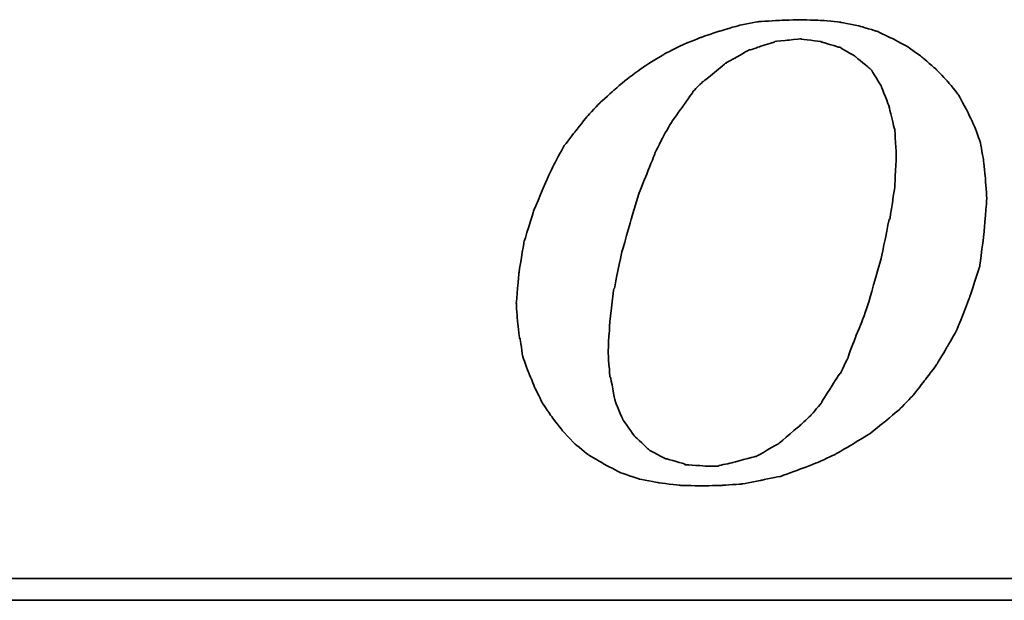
# Model space of a CAD drawing. Header units: millimetres. Extents: x 38 to 413, y 462 to 591.
# Tile 33 of 50: x 332.7 to 337.74, y 500.06 to 503.03. Entities that reach past the tile are written whole.
import ezdxf

# ---------------------------------------------------------------- set-up
doc = ezdxf.new("R2010")
doc.units = ezdxf.units.MM
doc.layers.add('DIM', color=4, linetype='CONTINUOUS')
doc.layers.add('layer 1', color=7, linetype='CONTINUOUS')

# ---------------------------------------------------------------- blocks, each defined once
blk = doc.blocks.new('TBI MOTION logo(完整正式版)')
at = {"layer": 'layer 1', "color": 22, "lineweight": 35}
for points, knots in [([(-11.34375, -6.98375), (-11.34375, -6.98375), (-10.91375, -7.43875), (-10.91375, -7.43875), (-10.91375, -7.43875), (-10.91375, -7.43875), (-10.38625, -7.87125), (-10.38625, -7.87125), (-10.38625, -7.87125), (-10.38625, -7.87125), (-9.81125, -8.20375), (-9.81125, -8.20375), (-9.81125, -8.20375), (-9.81125, -8.20375), (-9.21125, -8.51875), (-9.21125, -8.51875), (-9.21125, -8.51875), (-9.21125, -8.51875), (-8.51625, -8.75875), (-8.51625, -8.75875), (-8.51625, -8.75875), (-8.51625, -8.75875), (-7.77125, -8.90375), (-7.77125, -8.90375), (-7.77125, -8.90375), (-7.77125, -8.90375), (-6.97875, -8.99875), (-6.97875, -8.99875), (-6.97875, -8.99875), (-6.97875, -8.99875), (-6.14125, -9.02375), (-6.14125, -9.02375), (-6.14125, -9.02375), (-6.14125, -9.02375), (-5.37125, -8.99875), (-5.37125, -8.99875), (-5.37125, -8.99875), (-5.37125, -8.99875), (-4.65375, -8.94875), (-4.65375, -8.94875), (-4.65375, -8.94875), (-4.65375, -8.94875), (-3.93375, -8.80625), (-3.93375, -8.80625), (-3.93375, -8.80625), (-3.93375, -8.80625), (-3.21375, -8.66375), (-3.21375, -8.66375), (-3.21375, -8.66375), (-3.21375, -8.66375), (-2.49375, -8.39875), (-2.49375, -8.39875), (-2.49375, -8.39875), (-2.49375, -8.39875), (-1.79875, -8.13375), (-1.79875, -8.13375), (-1.79875, -8.13375), (-1.79875, -8.13375), (-1.17375, -7.84375), (-1.17375, -7.84375), (-1.17375, -7.84375), (-1.17375, -7.84375), (-0.52375, -7.46375), (-0.52375, -7.46375), (-0.52375, -7.46375), (-0.52375, -7.46375), (0.10124, -7.07875), (0.10124, -7.07875), (0.10124, -7.07875), (0.10124, -7.07875), (0.67625, -6.62375), (0.67625, -6.62375), (0.67625, -6.62375), (0.67625, -6.62375), (1.24874, -6.14375), (1.24874, -6.14375), (1.24874, -6.14375), (1.24874, -6.14375), (1.72874, -5.64125), (1.72874, -5.64125), (1.72874, -5.64125), (1.72874, -5.64125), (2.18624, -5.06375), (2.18624, -5.06375), (2.18624, -5.06375), (2.18624, -5.06375), (2.61625, -4.48874), (2.61625, -4.48874), (2.61625, -4.48874), (2.61625, -4.48874), (3.00125, -3.83874), (3.00125, -3.83874), (3.00125, -3.83874), (3.00125, -3.83874), (3.36124, -3.21374), (3.36124, -3.21374), (3.36124, -3.21374), (3.36124, -3.21374), (3.84374, -1.99125), (3.84374, -1.99125), (3.84374, -1.99125), (3.84374, -1.99125), (4.22625, -0.81875), (4.22625, -0.81875), (4.22625, -0.81875), (4.22625, -0.81875), (4.39125, 0.45624), (4.39125, 0.45624), (4.39125, 0.45624), (4.39125, 0.45624), (4.48874, 1.70124), (4.48874, 1.70124), (4.48874, 1.70124), (4.48874, 1.70124), (4.43874, 2.44625), (4.43874, 2.44625), (4.43874, 2.44625), (4.43874, 2.44625), (4.36874, 3.14125), (4.36874, 3.14125), (4.36874, 3.14125), (4.36874, 3.14125), (4.25125, 3.81125), (4.25125, 3.81125), (4.25125, 3.81125), (4.25125, 3.81125), (4.03124, 4.41125), (4.03124, 4.41125), (4.03124, 4.41125), (4.03124, 4.41125), (3.74374, 5.01125), (3.74374, 5.01125), (3.74374, 5.01125), (3.74374, 5.01125), (3.43124, 5.58875), (3.43124, 5.58875), (3.43124, 5.58875), (3.43124, 5.58875), (3.02625, 6.09125), (3.02625, 6.09125), (3.02625, 6.09125), (3.02625, 6.09125), (2.59374, 6.54875), (2.59374, 6.54875), (2.59374, 6.54875), (2.59374, 6.54875), (2.09124, 6.98125), (2.09124, 6.98125), (2.09124, 6.98125), (2.09124, 6.98125), (1.56124, 7.36625), (1.56124, 7.36625), (1.56124, 7.36625), (1.56124, 7.36625), (0.98624, 7.67625), (0.98624, 7.67625), (0.98624, 7.67625), (0.98624, 7.67625), (0.38624, 7.96375), (0.38624, 7.96375), (0.38624, 7.96375), (0.38624, 7.96375), (-0.25875, 8.15625), (-0.25875, 8.15625), (-0.25875, 8.15625), (-0.25875, 8.15625), (-0.98125, 8.30125), (-0.98125, 8.30125), (-0.98125, 8.30125), (-0.98125, 8.30125), (-1.70124, 8.37125), (-1.70124, 8.37125), (-1.70124, 8.37125), (-1.70124, 8.37125), (-2.49375, 8.39624), (-2.49375, 8.39624), (-2.49375, 8.39624), (-2.49375, 8.39624), (-3.28625, 8.37125), (-3.28625, 8.37125), (-3.28625, 8.37125), (-3.28625, 8.37125), (-4.05125, 8.32125), (-4.05125, 8.32125), (-4.05125, 8.32125), (-4.05125, 8.32125), (-4.77375, 8.18125), (-4.77375, 8.18125), (-4.77375, 8.18125), (-4.77375, 8.18125), (-5.51625, 7.96375), (-5.51625, 7.96375), (-5.51625, 7.96375), (-5.51625, 7.96375), (-6.21125, 7.72625), (-6.21125, 7.72625), (-6.21125, 7.72625), (-6.21125, 7.72625), (-6.92875, 7.43625), (-6.92875, 7.43625), (-6.92875, 7.43625), (-6.92875, 7.43625), (-7.57875, 7.10125), (-7.57875, 7.10125), (-7.57875, 7.10125), (-7.57875, 7.10125), (-8.24875, 6.69125), (-8.24875, 6.69125), (-8.24875, 6.69125), (-8.24875, 6.69125), (-8.84875, 6.26125), (-8.84875, 6.26125), (-8.84875, 6.26125), (-8.84875, 6.26125), (-9.42625, 5.78125), (-9.42625, 5.78125), (-9.42625, 5.78125), (-9.42625, 5.78125), (-9.95375, 5.30125), (-9.95375, 5.30125), (-9.95375, 5.30125), (-9.95375, 5.30125), (-10.43375, 4.79624), (-10.43375, 4.79624), (-10.43375, 4.79624), (-10.43375, 4.79624), (-10.88875, 4.22125), (-10.88875, 4.22125), (-10.88875, 4.22125), (-10.88875, 4.22125), (-11.29875, 3.69375), (-11.29875, 3.69375), (-11.29875, 3.69375), (-11.29875, 3.69375), (-11.63375, 3.09125), (-11.63375, 3.09125), (-11.63375, 3.09125), (-11.63375, 3.09125), (-11.91875, 2.49625), (-11.91875, 2.49625), (-11.91875, 2.49625), (-11.91875, 2.49625), (-12.44875, 1.24625), (-12.44875, 1.24625), (-12.44875, 1.24625), (-12.44875, 1.24625), (-12.80875, 0.06874), (-12.80875, 0.06874), (-12.80875, 0.06874), (-12.80875, 0.06874), (-12.99875, -1.07875), (-12.99875, -1.07875), (-12.99875, -1.07875), (-12.99875, -1.07875), (-13.09375, -2.18375), (-13.09375, -2.18375), (-13.09375, -2.18375), (-13.09375, -2.18375), (-13.04875, -2.85375), (-13.04875, -2.85375), (-13.04875, -2.85375), (-13.04875, -2.85375), (-12.97375, -3.50375), (-12.97375, -3.50375), (-12.97375, -3.50375), (-12.97375, -3.50375), (-12.95375, -3.50375), (-12.95375, -3.50375), (-12.95375, -3.50375), (-12.95375, -3.50375), (-12.85375, -4.17375), (-12.85375, -4.17375), (-12.85375, -4.17375), (-12.85375, -4.17375), (-12.63875, -4.77624), (-12.63875, -4.77624), (-12.63875, -4.77624), (-12.63875, -4.77624), (-12.39875, -5.35125), (-12.39875, -5.35125), (-12.39875, -5.35125), (-12.39875, -5.35125), (-12.11375, -5.92875), (-12.11375, -5.92875), (-12.11375, -5.92875), (-12.11375, -5.92875), (-11.75375, -6.45375), (-11.75375, -6.45375), (-11.75375, -6.45375), (-11.75375, -6.45375), (-11.34375, -6.98375), (-11.34375, -6.98375)], [0, 0, 0, 0, 0.01369863, 0.01369863, 0.01369863, 0.01369864, 0.02739726, 0.02739726, 0.02739726, 0.02739727, 0.04109589, 0.04109589, 0.04109589, 0.0410959, 0.05479452, 0.05479452, 0.05479452, 0.05479453, 0.06849315, 0.06849315, 0.06849315, 0.06849316, 0.08219178, 0.08219178, 0.08219178, 0.08219179, 0.09589041, 0.09589041, 0.09589041, 0.09589042, 0.10958904, 0.10958904, 0.10958904, 0.10958905, 0.12328767, 0.12328767, 0.12328767, 0.12328768, 0.1369863, 0.1369863, 0.1369863, 0.13698631, 0.15068493, 0.15068493, 0.15068493, 0.15068494, 0.16438356, 0.16438356, 0.16438356, 0.16438357, 0.17808219, 0.17808219, 0.17808219, 0.1780822, 0.19178082, 0.19178082, 0.19178082, 0.19178083, 0.20547945, 0.20547945, 0.20547945, 0.20547946, 0.21917808, 0.21917808, 0.21917808, 0.21917809, 0.23287671, 0.23287671, 0.23287671, 0.23287672, 0.24657534, 0.24657534, 0.24657534, 0.24657535, 0.26027397, 0.26027397, 0.26027397, 0.26027398, 0.2739726, 0.2739726, 0.2739726, 0.27397261, 0.28767123, 0.28767123, 0.28767123, 0.28767124, 0.30136986, 0.30136986, 0.30136986, 0.30136987, 0.31506849, 0.31506849, 0.31506849, 0.3150685, 0.32876712, 0.32876712, 0.32876712, 0.32876713, 0.34246575, 0.34246575, 0.34246575, 0.34246576, 0.35616438, 0.35616438, 0.35616438, 0.35616439, 0.36986301, 0.36986301, 0.36986301, 0.36986302, 0.38356164, 0.38356164, 0.38356164, 0.38356165, 0.39726027, 0.39726027, 0.39726027, 0.39726028, 0.4109589, 0.4109589, 0.4109589, 0.41095891, 0.42465753, 0.42465753, 0.42465753, 0.42465754, 0.43835616, 0.43835616, 0.43835616, 0.43835617, 0.45205479, 0.45205479, 0.45205479, 0.4520548, 0.46575342, 0.46575342, 0.46575342, 0.46575343, 0.47945205, 0.47945205, 0.47945205, 0.47945206, 0.49315068, 0.49315068, 0.49315068, 0.49315069, 0.50684932, 0.50684932, 0.50684932, 0.50684933, 0.52054795, 0.52054795, 0.52054795, 0.52054796, 0.53424658, 0.53424658, 0.53424658, 0.53424659, 0.54794521, 0.54794521, 0.54794521, 0.54794522, 0.56164384, 0.56164384, 0.56164384, 0.56164385, 0.57534247, 0.57534247, 0.57534247, 0.57534248, 0.5890411, 0.5890411, 0.5890411, 0.58904111, 0.60273973, 0.60273973, 0.60273973, 0.60273974, 0.61643836, 0.61643836, 0.61643836, 0.61643837, 0.63013699, 0.63013699, 0.63013699, 0.630137, 0.64383562, 0.64383562, 0.64383562, 0.64383563, 0.65753425, 0.65753425, 0.65753425, 0.65753426, 0.67123288, 0.67123288, 0.67123288, 0.67123289, 0.68493151, 0.68493151, 0.68493151, 0.68493152, 0.69863014, 0.69863014, 0.69863014, 0.69863015, 0.71232877, 0.71232877, 0.71232877, 0.71232878, 0.7260274, 0.7260274, 0.7260274, 0.72602741, 0.73972603, 0.73972603, 0.73972603, 0.73972604, 0.75342466, 0.75342466, 0.75342466, 0.75342467, 0.76712329, 0.76712329, 0.76712329, 0.7671233, 0.78082192, 0.78082192, 0.78082192, 0.78082193, 0.79452055, 0.79452055, 0.79452055, 0.79452056, 0.80821918, 0.80821918, 0.80821918, 0.80821919, 0.82191781, 0.82191781, 0.82191781, 0.82191782, 0.83561644, 0.83561644, 0.83561644, 0.83561645, 0.84931507, 0.84931507, 0.84931507, 0.84931508, 0.8630137, 0.8630137, 0.8630137, 0.86301371, 0.87671233, 0.87671233, 0.87671233, 0.87671234, 0.89041096, 0.89041096, 0.89041096, 0.89041097, 0.90410959, 0.90410959, 0.90410959, 0.9041096, 0.91780822, 0.91780822, 0.91780822, 0.91780823, 0.93150685, 0.93150685, 0.93150685, 0.93150686, 0.94520548, 0.94520548, 0.94520548, 0.94520549, 0.95890411, 0.95890411, 0.95890411, 0.95890412, 0.97260274, 0.97260274, 0.97260274, 0.97260275, 0.98630137, 0.98630137, 0.98630137, 0.98630138, 1, 1, 1, 1]), ([(-8.77875, 1.03124), (-8.77875, 1.03124), (-8.51625, 1.89625), (-8.51625, 1.89625), (-8.51625, 1.89625), (-8.51625, 1.89625), (-8.20375, 2.66375), (-8.20375, 2.66375), (-8.20375, 2.66375), (-8.20375, 2.66375), (-7.91625, 3.38125), (-7.91625, 3.38125), (-7.91625, 3.38125), (-7.91625, 3.38125), (-7.91625, 3.40624), (-7.91625, 3.40624), (-7.91625, 3.40624), (-7.91625, 3.40624), (-7.57875, 4.07624), (-7.57875, 4.07624), (-7.57875, 4.07624), (-7.57875, 4.07624), (-7.24375, 4.65125), (-7.24375, 4.65125), (-7.24375, 4.65125), (-7.24375, 4.65125), (-7.21875, 4.65125), (-7.21875, 4.65125), (-7.21875, 4.65125), (-7.21875, 4.65125), (-7.21875, 4.67624), (-7.21875, 4.67624), (-7.21875, 4.67624), (-7.21875, 4.67624), (-6.83625, 5.20375), (-6.83625, 5.20375), (-6.83625, 5.20375), (-6.83625, 5.20375), (-6.49875, 5.68625), (-6.49875, 5.68625), (-6.49875, 5.68625), (-6.49875, 5.68625), (-6.49875, 5.70625), (-6.49875, 5.70625), (-6.49875, 5.70625), (-6.49875, 5.70625), (-6.11625, 6.09125), (-6.11625, 6.09125), (-6.11625, 6.09125), (-6.11625, 6.09125), (-6.09125, 6.09125), (-6.09125, 6.09125), (-6.09125, 6.09125), (-6.09125, 6.09125), (-5.27375, 6.76625), (-5.27375, 6.76625), (-5.27375, 6.76625), (-5.27375, 6.76625), (-5.24875, 6.76625), (-5.24875, 6.76625), (-5.24875, 6.76625), (-5.24875, 6.76625), (-5.24875, 6.78625), (-5.24875, 6.78625), (-5.24875, 6.78625), (-5.24875, 6.78625), (-4.38875, 7.26624), (-4.38875, 7.26624), (-4.38875, 7.26624), (-4.38875, 7.26624), (-4.36125, 7.26624), (-4.36125, 7.26624), (-4.36125, 7.26624), (-4.36125, 7.26624), (-3.93375, 7.41125), (-3.93375, 7.41125), (-3.93375, 7.41125), (-3.93375, 7.41125), (-3.47375, 7.55625), (-3.47375, 7.55625), (-3.47375, 7.55625), (-3.47375, 7.55625), (-3.45375, 7.55625), (-3.45375, 7.55625), (-3.45375, 7.55625), (-3.45375, 7.55625), (-3.42875, 7.58124), (-3.42875, 7.58124), (-3.42875, 7.58124), (-3.42875, 7.58124), (-2.97375, 7.62625), (-2.97375, 7.62625), (-2.97375, 7.62625), (-2.97375, 7.62625), (-2.49375, 7.67625), (-2.49375, 7.67625), (-2.49375, 7.67625), (-2.49375, 7.67625), (-2.46875, 7.67625), (-2.46875, 7.67625), (-2.46875, 7.67625), (-2.46875, 7.67625), (-1.70124, 7.58124), (-1.70124, 7.58124), (-1.70124, 7.58124), (-1.70124, 7.58124), (-1.67875, 7.55625), (-1.67875, 7.55625), (-1.67875, 7.55625), (-1.67875, 7.55625), (-1.65375, 7.55625), (-1.65375, 7.55625), (-1.65375, 7.55625), (-1.65375, 7.55625), (-1.03125, 7.36625), (-1.03125, 7.36625), (-1.03125, 7.36625), (-1.03125, 7.36625), (-1.00625, 7.36625), (-1.00625, 7.36625), (-1.00625, 7.36625), (-1.00625, 7.36625), (-0.43124, 7.02624), (-0.43124, 7.02624), (-0.43124, 7.02624), (-0.43124, 7.02624), (-0.40625, 7.00624), (-0.40625, 7.00624), (-0.40625, 7.00624), (-0.40625, 7.00624), (0.12124, 6.57124), (0.12124, 6.57124), (0.12124, 6.57124), (0.12124, 6.57124), (0.14624, 6.54875), (0.14624, 6.54875), (0.14624, 6.54875), (0.14624, 6.54875), (0.17124, 6.52375), (0.17124, 6.52375), (0.17124, 6.52375), (0.17124, 6.52375), (0.55625, 5.89875), (0.55625, 5.89875), (0.55625, 5.89875), (0.55625, 5.89875), (0.55625, 5.87625), (0.55625, 5.87625), (0.55625, 5.87625), (0.55625, 5.87625), (0.84124, 5.15625), (0.84124, 5.15625), (0.84124, 5.15625), (0.84124, 5.15625), (0.84124, 5.13125), (0.84124, 5.13125), (0.84124, 5.13125), (0.84124, 5.13125), (1.03624, 4.31875), (1.03624, 4.31875), (1.03624, 4.31875), (1.03624, 4.31875), (1.05624, 4.31875), (1.05624, 4.31875), (1.05624, 4.31875), (1.05624, 4.31875), (1.05624, 4.29125), (1.05624, 4.29125), (1.05624, 4.29125), (1.05624, 4.29125), (1.10625, 3.33125), (1.10625, 3.33125), (1.10625, 3.33125), (1.10625, 3.33125), (1.10625, 3.30875), (1.10625, 3.30875), (1.10625, 3.30875), (1.10625, 3.30875), (1.05624, 2.20624), (1.05624, 2.20624), (1.05624, 2.20624), (1.05624, 2.20624), (1.05624, 2.18124), (1.05624, 2.18124), (1.05624, 2.18124), (1.05624, 2.18124), (0.86624, 0.93624), (0.86624, 0.93624), (0.86624, 0.93624), (0.86624, 0.93624), (0.84124, 0.93624), (0.84124, 0.93624), (0.84124, 0.93624), (0.84124, 0.93624), (0.55625, -0.45874), (0.55625, -0.45874), (0.55625, -0.45874), (0.55625, -0.45874), (0.12124, -1.99125), (0.12124, -1.99125), (0.12124, -1.99125), (0.12124, -1.99125), (0.12124, -2.01874), (0.12124, -2.01874), (0.12124, -2.01874), (0.12124, -2.01874), (-0.13874, -2.78375), (-0.13874, -2.78375), (-0.13874, -2.78375), (-0.13874, -2.78375), (-0.43124, -3.50375), (-0.43124, -3.50375), (-0.43124, -3.50375), (-0.43124, -3.50375), (-0.69375, -4.19875), (-0.69375, -4.19875), (-0.69375, -4.19875), (-0.69375, -4.19875), (-0.69375, -4.22375), (-0.69375, -4.22375), (-0.69375, -4.22375), (-0.69375, -4.22375), (-0.98125, -4.82374), (-0.98125, -4.82374), (-0.98125, -4.82374), (-0.98125, -4.82374), (-1.00625, -4.82374), (-1.00625, -4.82374), (-1.00625, -4.82374), (-1.00625, -4.82374), (-1.33875, -5.35125), (-1.33875, -5.35125), (-1.33875, -5.35125), (-1.33875, -5.35125), (-1.67875, -5.87875), (-1.67875, -5.87875), (-1.67875, -5.87875), (-1.67875, -5.87875), (-1.67875, -5.90375), (-1.67875, -5.90375), (-1.67875, -5.90375), (-1.67875, -5.90375), (-2.05875, -6.35875), (-2.05875, -6.35875), (-2.05875, -6.35875), (-2.05875, -6.35875), (-2.08375, -6.38375), (-2.08375, -6.38375), (-2.08375, -6.38375), (-2.08375, -6.38375), (-2.46875, -6.74375), (-2.46875, -6.74375), (-2.46875, -6.74375), (-2.46875, -6.74375), (-3.25875, -7.41625), (-3.25875, -7.41625), (-3.25875, -7.41625), (-3.25875, -7.41625), (-3.28625, -7.43875), (-3.28625, -7.43875), (-3.28625, -7.43875), (-3.28625, -7.43875), (-4.12375, -7.91875), (-4.12375, -7.91875), (-4.12375, -7.91875), (-4.12375, -7.91875), (-4.14875, -7.91875), (-4.14875, -7.91875), (-4.14875, -7.91875), (-4.14875, -7.91875), (-4.17125, -7.91875), (-4.17125, -7.91875), (-4.17125, -7.91875), (-4.17125, -7.91875), (-5.03375, -8.15875), (-5.03375, -8.15875), (-5.03375, -8.15875), (-5.03375, -8.15875), (-5.51625, -8.25625), (-5.51625, -8.25625), (-5.51625, -8.25625), (-5.51625, -8.25625), (-5.54125, -8.27875), (-5.54125, -8.27875), (-5.54125, -8.27875), (-5.54125, -8.27875), (-5.56375, -8.27875), (-5.56375, -8.27875), (-5.56375, -8.27875), (-5.56375, -8.27875), (-5.99625, -8.27875), (-5.99625, -8.27875), (-5.99625, -8.27875), (-5.99625, -8.27875), (-6.76375, -8.23125), (-6.76375, -8.23125), (-6.76375, -8.23125), (-6.76375, -8.23125), (-6.78875, -8.23125), (-6.78875, -8.23125), (-6.78875, -8.23125), (-6.78875, -8.23125), (-6.78875, -8.20375), (-6.78875, -8.20375), (-6.78875, -8.20375), (-6.78875, -8.20375), (-7.45875, -8.01375), (-7.45875, -8.01375), (-7.45875, -8.01375), (-7.45875, -8.01375), (-7.48375, -8.01375), (-7.48375, -8.01375), (-7.48375, -8.01375), (-7.48375, -8.01375), (-7.50875, -8.01375), (-7.50875, -8.01375), (-7.50875, -8.01375), (-7.50875, -8.01375), (-8.13125, -7.67875), (-8.13125, -7.67875), (-8.13125, -7.67875), (-8.13125, -7.67875), (-8.15625, -7.65375), (-8.15625, -7.65375), (-8.15625, -7.65375), (-8.15625, -7.65375), (-8.65875, -7.17375), (-8.65875, -7.17375), (-8.65875, -7.17375), (-8.65875, -7.17375), (-8.68375, -7.14875), (-8.68375, -7.14875), (-8.68375, -7.14875), (-8.68375, -7.14875), (-9.08875, -6.57375), (-9.08875, -6.57375), (-9.08875, -6.57375), (-9.08875, -6.57375), (-9.11375, -6.54875), (-9.11375, -6.54875), (-9.11375, -6.54875), (-9.11375, -6.54875), (-9.11375, -6.52875), (-9.11375, -6.52875), (-9.11375, -6.52875), (-9.11375, -6.52875), (-9.40375, -5.85375), (-9.40375, -5.85375), (-9.40375, -5.85375), (-9.40375, -5.85375), (-9.40375, -5.82875), (-9.40375, -5.82875), (-9.40375, -5.82875), (-9.40375, -5.82875), (-9.56875, -4.96875), (-9.56875, -4.96875), (-9.56875, -4.96875), (-9.56875, -4.96875), (-9.59375, -4.94375), (-9.59375, -4.94375), (-9.59375, -4.94375), (-9.59375, -4.94375), (-9.66375, -4.03375), (-9.66375, -4.03375), (-9.66375, -4.03375), (-9.66375, -4.03375), (-9.66375, -4.00875), (-9.66375, -4.00875), (-9.66375, -4.00875), (-9.66375, -4.00875), (-9.59375, -2.85375), (-9.59375, -2.85375), (-9.59375, -2.85375), (-9.59375, -2.85375), (-9.45125, -1.65875), (-9.45125, -1.65875), (-9.45125, -1.65875), (-9.45125, -1.65875), (-9.42625, -1.63375), (-9.42625, -1.63375), (-9.42625, -1.63375), (-9.42625, -1.63375), (-9.16125, -0.33875), (-9.16125, -0.33875), (-9.16125, -0.33875), (-9.16125, -0.33875), (-8.77875, 1.00624), (-8.77875, 1.00624), (-8.77875, 1.00624), (-8.77875, 1.00624), (-8.77875, 1.03124), (-8.77875, 1.03124)], [0, 0, 0, 0, 0.01020408, 0.01020408, 0.01020408, 0.01020409, 0.02040816, 0.02040816, 0.02040816, 0.02040817, 0.03061224, 0.03061224, 0.03061224, 0.03061225, 0.04081633, 0.04081633, 0.04081633, 0.04081634, 0.05102041, 0.05102041, 0.05102041, 0.05102042, 0.06122449, 0.06122449, 0.06122449, 0.0612245, 0.07142857, 0.07142857, 0.07142857, 0.07142858, 0.08163265, 0.08163265, 0.08163265, 0.08163266, 0.09183673, 0.09183673, 0.09183673, 0.09183674, 0.10204082, 0.10204082, 0.10204082, 0.10204083, 0.1122449, 0.1122449, 0.1122449, 0.11224491, 0.12244898, 0.12244898, 0.12244898, 0.12244899, 0.13265306, 0.13265306, 0.13265306, 0.13265307, 0.14285714, 0.14285714, 0.14285714, 0.14285715, 0.15306122, 0.15306122, 0.15306122, 0.15306123, 0.16326531, 0.16326531, 0.16326531, 0.16326532, 0.17346939, 0.17346939, 0.17346939, 0.1734694, 0.18367347, 0.18367347, 0.18367347, 0.18367348, 0.19387755, 0.19387755, 0.19387755, 0.19387756, 0.20408163, 0.20408163, 0.20408163, 0.20408164, 0.21428571, 0.21428571, 0.21428571, 0.21428572, 0.2244898, 0.2244898, 0.2244898, 0.22448981, 0.23469388, 0.23469388, 0.23469388, 0.23469389, 0.24489796, 0.24489796, 0.24489796, 0.24489797, 0.25510204, 0.25510204, 0.25510204, 0.25510205, 0.26530612, 0.26530612, 0.26530612, 0.26530613, 0.2755102, 0.2755102, 0.2755102, 0.27551021, 0.28571429, 0.28571429, 0.28571429, 0.2857143, 0.29591837, 0.29591837, 0.29591837, 0.29591838, 0.30612245, 0.30612245, 0.30612245, 0.30612246, 0.31632653, 0.31632653, 0.31632653, 0.31632654, 0.32653061, 0.32653061, 0.32653061, 0.32653062, 0.33673469, 0.33673469, 0.33673469, 0.3367347, 0.34693878, 0.34693878, 0.34693878, 0.34693879, 0.35714286, 0.35714286, 0.35714286, 0.35714287, 0.36734694, 0.36734694, 0.36734694, 0.36734695, 0.37755102, 0.37755102, 0.37755102, 0.37755103, 0.3877551, 0.3877551, 0.3877551, 0.38775511, 0.39795918, 0.39795918, 0.39795918, 0.39795919, 0.40816327, 0.40816327, 0.40816327, 0.40816328, 0.41836735, 0.41836735, 0.41836735, 0.41836736, 0.42857143, 0.42857143, 0.42857143, 0.42857144, 0.43877551, 0.43877551, 0.43877551, 0.43877552, 0.44897959, 0.44897959, 0.44897959, 0.4489796, 0.45918367, 0.45918367, 0.45918367, 0.45918368, 0.46938776, 0.46938776, 0.46938776, 0.46938777, 0.47959184, 0.47959184, 0.47959184, 0.47959185, 0.48979592, 0.48979592, 0.48979592, 0.48979593, 0.5, 0.5, 0.5, 0.50000001, 0.51020408, 0.51020408, 0.51020408, 0.51020409, 0.52040816, 0.52040816, 0.52040816, 0.52040817, 0.53061224, 0.53061224, 0.53061224, 0.53061225, 0.54081633, 0.54081633, 0.54081633, 0.54081634, 0.55102041, 0.55102041, 0.55102041, 0.55102042, 0.56122449, 0.56122449, 0.56122449, 0.5612245, 0.57142857, 0.57142857, 0.57142857, 0.57142858, 0.58163265, 0.58163265, 0.58163265, 0.58163266, 0.59183673, 0.59183673, 0.59183673, 0.59183674, 0.60204082, 0.60204082, 0.60204082, 0.60204083, 0.6122449, 0.6122449, 0.6122449, 0.61224491, 0.62244898, 0.62244898, 0.62244898, 0.62244899, 0.63265306, 0.63265306, 0.63265306, 0.63265307, 0.64285714, 0.64285714, 0.64285714, 0.64285715, 0.65306122, 0.65306122, 0.65306122, 0.65306123, 0.66326531, 0.66326531, 0.66326531, 0.66326532, 0.67346939, 0.67346939, 0.67346939, 0.6734694, 0.68367347, 0.68367347, 0.68367347, 0.68367348, 0.69387755, 0.69387755, 0.69387755, 0.69387756, 0.70408163, 0.70408163, 0.70408163, 0.70408164, 0.71428571, 0.71428571, 0.71428571, 0.71428572, 0.7244898, 0.7244898, 0.7244898, 0.72448981, 0.73469388, 0.73469388, 0.73469388, 0.73469389, 0.74489796, 0.74489796, 0.74489796, 0.74489797, 0.75510204, 0.75510204, 0.75510204, 0.75510205, 0.76530612, 0.76530612, 0.76530612, 0.76530613, 0.7755102, 0.7755102, 0.7755102, 0.77551021, 0.78571429, 0.78571429, 0.78571429, 0.7857143, 0.79591837, 0.79591837, 0.79591837, 0.79591838, 0.80612245, 0.80612245, 0.80612245, 0.80612246, 0.81632653, 0.81632653, 0.81632653, 0.81632654, 0.82653061, 0.82653061, 0.82653061, 0.82653062, 0.83673469, 0.83673469, 0.83673469, 0.8367347, 0.84693878, 0.84693878, 0.84693878, 0.84693879, 0.85714286, 0.85714286, 0.85714286, 0.85714287, 0.86734694, 0.86734694, 0.86734694, 0.86734695, 0.87755102, 0.87755102, 0.87755102, 0.87755103, 0.8877551, 0.8877551, 0.8877551, 0.88775511, 0.89795918, 0.89795918, 0.89795918, 0.89795919, 0.90816327, 0.90816327, 0.90816327, 0.90816328, 0.91836735, 0.91836735, 0.91836735, 0.91836736, 0.92857143, 0.92857143, 0.92857143, 0.92857144, 0.93877551, 0.93877551, 0.93877551, 0.93877552, 0.94897959, 0.94897959, 0.94897959, 0.9489796, 0.95918367, 0.95918367, 0.95918367, 0.95918368, 0.96938776, 0.96938776, 0.96938776, 0.96938777, 0.97959184, 0.97959184, 0.97959184, 0.97959185, 0.98979592, 0.98979592, 0.98979592, 0.98979593, 1, 1, 1, 1]), ([(75.90875, -9.47875), (75.90875, -9.47875), (75.90875, -12.28625), (75.90875, -12.28625), (75.90875, -12.28625), (75.90875, -12.28625), (75.90875, -12.47875), (75.90875, -12.47875), (75.90875, -12.47875), (75.90875, -12.47875), (75.71625, -12.47875), (75.71625, -12.47875), (75.71625, -12.47875), (75.71625, -12.47875), (-88.32875, -12.47875), (-88.32875, -12.47875), (-88.32875, -12.47875), (-88.32875, -12.47875), (-88.32875, -13.29375), (-88.32875, -13.29375), (-88.32875, -13.29375), (-88.32875, -13.29375), (82.89125, -13.29375), (82.89125, -13.29375), (82.89125, -13.29375), (82.89125, -13.29375), (75.90875, -9.47875), (75.90875, -9.47875)], [0, 0, 0, 0, 0.14285714, 0.14285714, 0.14285714, 0.14285715, 0.28571429, 0.28571429, 0.28571429, 0.2857143, 0.42857143, 0.42857143, 0.42857143, 0.42857144, 0.57142857, 0.57142857, 0.57142857, 0.57142858, 0.71428571, 0.71428571, 0.71428571, 0.71428572, 0.85714286, 0.85714286, 0.85714286, 0.85714287, 1, 1, 1, 1])]:
    blk.add_open_spline(points, degree=3, knots=knots, dxfattribs=at)

msp = doc.modelspace()

# ---------------------------------------------------------------- block references
at = {"layer": 'DIM', "color": 7, "xscale": 0.1368257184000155, "yscale": 0.1368257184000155, "zscale": 0.1368257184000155}
msp.add_blockref('TBI MOTION logo(完整正式版)', (337.0316, 501.8819), dxfattribs=at)

doc.saveas('drawing.dxf')
